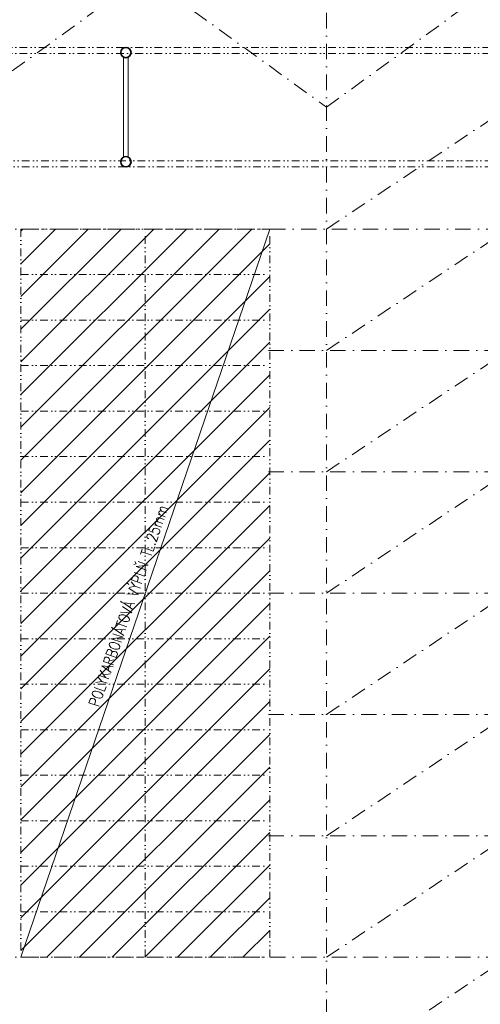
# Model space of a CAD drawing. Header units: millimetres. Extents: x -485339 to 286898, y -1189934 to 1602269.
# Tile 73 of 230: x -84934 to -77345, y -1056553 to -1040327. Entities that reach past the tile are written whole.
import ezdxf

# ---------------------------------------------------------------- set-up
doc = ezdxf.new("R2010")
doc.units = ezdxf.units.MM
doc.header["$LTSCALE"] = 10
for name, pattern in [('DASHDOT', [25.4, 12.7, -6.35, 0, -6.35]), ('DASHED', [19.05, 12.7, -6.35]), ('DĚLICÍ2', [15.875, 6.35, -3.175, 0, -3.175, 0, -3.175])]:
    doc.linetypes.add(name, pattern=pattern)
doc.layers.get('Defpoints').update_dxf_attribs({"lineweight": 0})
for name, color, linetype, lineweight in [('N_popis', 10, 'Continuous', 18), ('N_šrary', 10, 'Continuous', 18), ('St_kóty', 132, 'Continuous', 18), ('St_sloupy_konstrukce haly', 5, 'Continuous', 35), ('St_čáry_nad', 250, 'DĚLICÍ2', 18), ('St_čáry_osy', 250, 'DASHDOT', 18)]:
    doc.layers.add(name, color=color, linetype=linetype, lineweight=lineweight)
doc.styles.get("Standard").update_dxf_attribs({"font": 'simplex.shx', "width": 0.8})
doc.dimstyles.new('stavebníM100', dxfattribs={"dimtxt": 165, "dimasz": 170, "dimexe": 150, "dimexo": 100, "dimgap": 30, "dimtad": 1, "dimdec": 0, "dimtxsty": 'Standard', "dimblk": 'OBLIQUE', "dimcen": -2.5, "dimdle": 150, "dimclrd": 256, "dimclre": 256, "dimclrt": 256, "dimadec": 4, "dimazin": 0, "dimtfac": 1, "dimtdec": 0, "dimtmove": 2, "dimatfit": 3, "dimldrblk": 'OBLIQUE', "dimfxl": 400, "dimfxlon": 1, "dimlwd": -1, "dimlwe": -1, "dimarcsym": 0})
doc.dimstyles.new('stavebníM100_modul', dxfattribs={"dimtxt": 250, "dimasz": 200, "dimexe": 150, "dimexo": 100, "dimgap": 30, "dimtad": 1, "dimdec": 0, "dimtxsty": 'Standard', "dimblk": 'DOT', "dimcen": -2.5, "dimdle": 150, "dimclrd": 256, "dimclre": 256, "dimclrt": 256, "dimadec": 4, "dimazin": 0, "dimtfac": 1, "dimtdec": 0, "dimtmove": 2, "dimatfit": 3, "dimldrblk": 'OBLIQUE', "dimfxl": 400, "dimfxlon": 1, "dimlwd": -1, "dimlwe": -1, "dimarcsym": 0})

# ---------------------------------------------------------------- blocks, each defined once
blk = doc.blocks.new('G$CD8A98CDB')
at = {"layer": 'St_sloupy_konstrukce haly', "color": 250, "lineweight": 18, "ltscale": 2}
for points in [[(-825, 0), (825, 0)], [(-825, -80), (825, -80)]]:
    blk.add_lwpolyline(points, dxfattribs=at)
at = {"layer": 'St_sloupy_konstrukce haly', "ltscale": 2}
for centre in [(-900, -40), (900, -40)]:
    blk.add_circle(centre, 85, dxfattribs=at)
blk = doc.blocks.new('G$CE3D3B369')
at = {"layer": 'St_čáry_osy', "linetype": 'ByBlock', "ltscale": 2}
blk.add_lwpolyline([(0, 0), (12000, 0), (12000, 4100), (0, 4100)], close=True, dxfattribs=at)
for points in [[(750, 4100), (750, 0)], [(1500, 4100), (1500, 0)], [(2250, 4100), (2250, 0)], [(3000, 4100), (3000, 0)], [(3750, 4100), (3750, 0)], [(4500, 4100), (4500, 0)], [(5250, 4100), (5250, 0)], [(6000, 4100), (6000, 0)], [(6750, 4100), (6750, 0)], [(7500, 4100), (7500, 0)], [(8250, 4100), (8250, 0)], [(9000, 4100), (9000, 0)], [(9750, 4100), (9750, 0)], [(10500, 4100), (10500, 0)], [(11250, 4100), (11250, 0)], [(0, 2050), (12000, 2050)]]:
    blk.add_lwpolyline(points, dxfattribs=at)
at = {"layer": 'St_čáry_osy', "ltscale": 2}
blk.add_lwpolyline([(12000, 4100), (12000, 0)], dxfattribs=at)
blk = doc.blocks.new('_Dot')
at = {"color": 0, "linetype": 'ByBlock', "lineweight": -2}
blk.add_line((-0.5, 0), (-1, 0), dxfattribs=at)
at = {"color": 0, "linetype": 'ByBlock', "const_width": 0.5}
blk.add_lwpolyline([(-0.25, 0, 1), (0.25, 0, 1)], format="xyb", close=True, dxfattribs=at)
blk = doc.blocks.new('*D5731')
at = {"layer": 'Defpoints', "color": 0}
for p in [(-83185, -1040868), (-71193, -1040782), (-83185, -1064041)]:
    blk.add_point(p, dxfattribs=at)
at = {"layer": 'St_kóty'}
for p, q in [((-83185, -1063641), (-83185, -1064191)), ((-71193, -1063641), (-71193, -1064191)), ((-71393, -1064041), (-82985, -1064041))]:
    blk.add_line(p, q, dxfattribs=at)
at = {"layer": 'St_kóty', "linetype": 'ByBlock', "xscale": 200, "yscale": 200, "zscale": 200, "rotation": 180}
blk.add_blockref('_Dot', (-83185, -1064041), dxfattribs=at)
at = {"layer": 'St_kóty', "linetype": 'ByBlock', "xscale": 200, "yscale": 200, "zscale": 200}
blk.add_blockref('_Dot', (-71193, -1064041), dxfattribs=at)
at = {"layer": 'St_kóty', "insert": (-77189, -1063886), "char_height": 250, "attachment_point": 5}
blk.add_mtext('11992', dxfattribs=at)
blk = doc.blocks.new('_OBLIQUE')
at = {"color": 0, "linetype": 'ByBlock'}
blk.add_line((-0.5, -0.5), (0.5, 0.5), dxfattribs=at)
blk = doc.blocks.new('*D5732')
at = {"layer": 'Defpoints', "color": 0}
for p in [(-95185, -1040868), (-83185, -1040868), (-95185, -1064041)]:
    blk.add_point(p, dxfattribs=at)
at = {"layer": 'St_kóty'}
for p, q in [((-95185, -1063641), (-95185, -1064191)), ((-83185, -1063641), (-83185, -1064191)), ((-83385, -1064041), (-94985, -1064041))]:
    blk.add_line(p, q, dxfattribs=at)
at = {"layer": 'St_kóty', "linetype": 'ByBlock', "xscale": 200, "yscale": 200, "zscale": 200, "rotation": 180}
blk.add_blockref('_Dot', (-95185, -1064041), dxfattribs=at)
at = {"layer": 'St_kóty', "linetype": 'ByBlock', "xscale": 200, "yscale": 200, "zscale": 200}
blk.add_blockref('_Dot', (-83185, -1064041), dxfattribs=at)
at = {"layer": 'St_kóty', "insert": (-89185, -1063886), "char_height": 250, "attachment_point": 5}
blk.add_mtext('12000', dxfattribs=at)
blk = doc.blocks.new('*D6628')
at = {"layer": 'Defpoints', "color": 0}
for p in [(-43625, -1042046), (-140555, -1060078), (-43625, -1065645)]:
    blk.add_point(p, dxfattribs=at)
at = {"layer": 'St_kóty'}
for p, q in [((-140555, -1065245), (-140555, -1065795)), ((-43625, -1065245), (-43625, -1065795)), ((-140705, -1065645), (-43475, -1065645))]:
    blk.add_line(p, q, dxfattribs=at)
at = {"layer": 'St_kóty', "linetype": 'ByBlock', "xscale": 170, "yscale": 170, "zscale": 170, "rotation": 180}
blk.add_blockref('_OBLIQUE', (-140555, -1065645), dxfattribs=at)
at = {"layer": 'St_kóty', "linetype": 'ByBlock', "xscale": 170, "yscale": 170, "zscale": 170}
blk.add_blockref('_OBLIQUE', (-43625, -1065645), dxfattribs=at)
at = {"layer": 'St_kóty', "insert": (-92090, -1065533), "char_height": 165, "attachment_point": 5}
blk.add_mtext('96930', dxfattribs=at)

msp = doc.modelspace()

# ---------------------------------------------------------------- hatches: boundary and pattern name
at = {"layer": 'N_šrary', "linetype": 'DASHED'}
h = msp.add_hatch(dxfattribs=at)
h.set_pattern_fill('ANSI31', color=256, scale=120)
h.set_pattern_definition([(45, (60019.06, -425258.4), (-269.40768, 269.40768), [])])
h.paths.add_polyline_path([(-84915.1, -1055777.6), (-80815.1, -1055777.6), (-80815.1, -1043777.6), (-84915.1, -1043777.6)])

# ---------------------------------------------------------------- linework, layer by layer
at = {"layer": 'N_popis'}
msp.add_lwpolyline([(-80815.1, -1043777.6), (-84915.1, -1055777.6)], dxfattribs=at)
at = {"layer": 'St_čáry_nad', "ltscale": 2}
for points in [[(-43825.2, -1040782.6), (-139879.9, -1040782.6)], [(-43825.2, -1040882.6), (-139879.9, -1040882.6)], [(-74604.9, -1042652.6), (-139879.9, -1042652.6)], [(-74604.9, -1042752.6), (-139879.9, -1042752.6)]]:
    msp.add_lwpolyline(points, dxfattribs=at)
at = {"layer": 'St_čáry_osy', "ltscale": 2}
for points in [[(-79879.9, -1059777.6), (-79879.9, -992785.6)], [(-85879.9, -1041767.6), (-82884.2, -1039595.1), (-79879.9, -1041767.6)], [(-79879.9, -1041767.6), (-76884.2, -1039595.1), (-73879.9, -1041767.6)], [(-79879.9, -1043777.6), (-76884.2, -1041777.6), (-74604.9, -1043295)], [(-140254.9, -1043777.6), (-74504.9, -1043777.6)], [(-79879.9, -1045777.6), (-76884.2, -1043777.6), (-74604.9, -1045295)], [(-80834.2, -1045777.6), (-74504.9, -1045777.6)], [(-79879.9, -1047777.6), (-76884.2, -1045777.6), (-74604.9, -1047295)], [(-80834.2, -1047777.6), (-74504.9, -1047777.6)], [(-79879.9, -1049777.6), (-76884.2, -1047777.6), (-74604.9, -1049295)], [(-80834.2, -1049777.6), (-74505.5, -1049777.6)], [(-79879.9, -1051777.6), (-76884.2, -1049777.6), (-73879.9, -1051777.6)], [(-80834.2, -1051777.6), (-70504.9, -1051777.6)], [(-79879.9, -1053777.6), (-76884.2, -1051777.6), (-73879.9, -1053777.6)], [(-80834.2, -1053777.6), (-70504.9, -1053777.6)], [(-79879.9, -1055777.6), (-76884.2, -1053777.6), (-73879.9, -1055777.6)], [(-140254.9, -1055777.6), (-70504.9, -1055777.6)], [(-79879.9, -1057777.6), (-76884.2, -1055777.6), (-73879.9, -1057777.6)]]:
    msp.add_lwpolyline(points, dxfattribs=at)

# ---------------------------------------------------------------- block references
at = {"layer": 'St_sloupy_konstrukce haly', "ltscale": 2, "rotation": 90}
msp.add_blockref('G$CD8A98CDB', (-83224.9, -1041767.6), dxfattribs=at)
at = {"layer": 'St_čáry_nad', "ltscale": 2, "rotation": 90}
msp.add_blockref('G$CE3D3B369', (-80815.1, -1055777.6), dxfattribs=at)

# ---------------------------------------------------------------- texts
at = {"layer": 'N_popis', "width": 0.8}
msp.add_text('POLYKARBONÁTOVÁ VÝPLŇ TL.25mm', height=180, rotation=70.83983, dxfattribs=at).set_placement((-83631.1, -1051665.1))

# ---------------------------------------------------------------- dimensions: what is measured, and where the dimension line sits
at = {"layer": 'St_kóty'}
for base, p1, p2, picture, middle in [((-95184.9, -1064041.5), (-83184.9, -1040867.6), (-95184.9, -1040867.6), '*D5732', (-89184.9, -1063886.5)), ((-83184.9, -1064041.5), (-71193, -1040782.2), (-83184.9, -1040867.6), '*D5731', (-77188.9, -1063886.5))]:
    dim = msp.add_linear_dim(base=base, p1=p1, p2=p2, dimstyle='stavebníM100_modul', dxfattribs=at)
    dim.commit()
    dim.dimension.update_dxf_attribs({"geometry": picture, "text_midpoint": middle})
dim = msp.add_linear_dim(base=(-43625.2, -1065645.1), p1=(-140554.9, -1060077.6), p2=(-43625.2, -1042045.8), dimstyle='stavebníM100', override={"dimtxsty": 'Standard', "dimldrblk": 'OBLIQUE'}, dxfattribs=at)
dim.commit()
dim.dimension.update_dxf_attribs({"geometry": '*D6628', "text_midpoint": (-92090, -1065532.6)})

doc.saveas('drawing.dxf')
